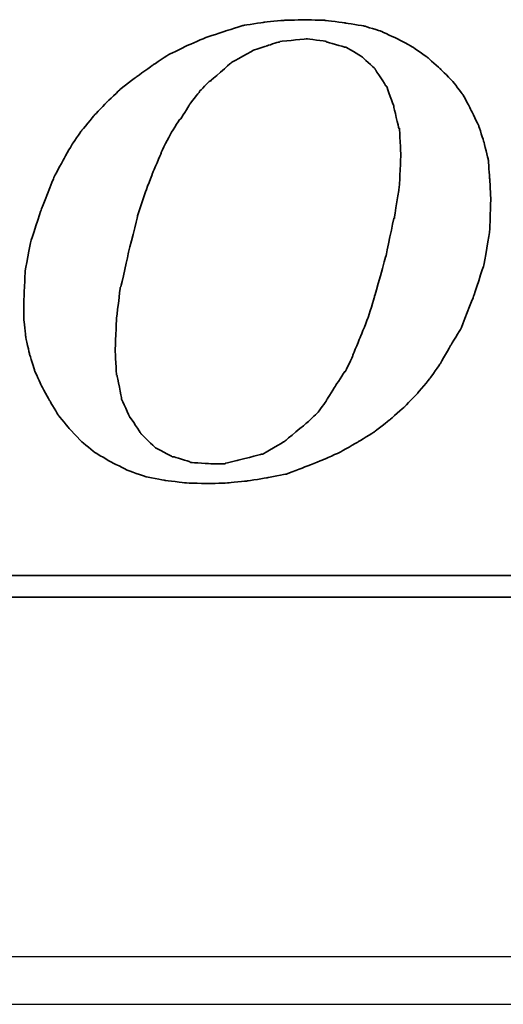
# Model space of a CAD drawing. Header units: millimetres. Extents: x 1805 to 4914, y -1594 to 860.
# Tile 162 of 256: x 2199 to 2204, y -896 to -886. Entities that reach past the tile are written whole.
import ezdxf

# ---------------------------------------------------------------- set-up
doc = ezdxf.new("R2010")
doc.units = ezdxf.units.MM
doc.layers.get('0').update_dxf_attribs({"linetype": 'CONTINUOUS'})
doc.layers.add('DIM', color=4, linetype='CONTINUOUS')
doc.layers.add('layer 1', color=7, linetype='CONTINUOUS')

# ---------------------------------------------------------------- blocks, each defined once
blk = doc.blocks.new('TBI MOTION logo(完整正式版)')
at = {"layer": 'layer 1', "color": 22, "lineweight": 35}
for points, knots in [([(35.79625, -6.98375), (35.79625, -6.98375), (36.23125, -7.43875), (36.23125, -7.43875), (36.23125, -7.43875), (36.23125, -7.43875), (36.75625, -7.87125), (36.75625, -7.87125), (36.75625, -7.87125), (36.75625, -7.87125), (37.33125, -8.20375), (37.33125, -8.20375), (37.33125, -8.20375), (37.33125, -8.20375), (37.95625, -8.51875), (37.95625, -8.51875), (37.95625, -8.51875), (37.95625, -8.51875), (38.62625, -8.75875), (38.62625, -8.75875), (38.62625, -8.75875), (38.62625, -8.75875), (39.37125, -8.90375), (39.37125, -8.90375), (39.37125, -8.90375), (39.37125, -8.90375), (40.14125, -8.99875), (40.14125, -8.99875), (40.14125, -8.99875), (40.14125, -8.99875), (41.02625, -9.02375), (41.02625, -9.02375), (41.02625, -9.02375), (41.02625, -9.02375), (41.74625, -8.99875), (41.74625, -8.99875), (41.74625, -8.99875), (41.74625, -8.99875), (42.46625, -8.92375), (42.46625, -8.92375), (42.46625, -8.92375), (42.46625, -8.92375), (43.21125, -8.80625), (43.21125, -8.80625), (43.21125, -8.80625), (43.21125, -8.80625), (43.93125, -8.66375), (43.93125, -8.66375), (43.93125, -8.66375), (43.93125, -8.66375), (44.62625, -8.39875), (44.62625, -8.39875), (44.62625, -8.39875), (44.62625, -8.39875), (45.29625, -8.13375), (45.29625, -8.13375), (45.29625, -8.13375), (45.29625, -8.13375), (45.94625, -7.84375), (45.94625, -7.84375), (45.94625, -7.84375), (45.94625, -7.84375), (46.61625, -7.46375), (46.61625, -7.46375), (46.61625, -7.46375), (46.61625, -7.46375), (47.24125, -7.07875), (47.24125, -7.07875), (47.24125, -7.07875), (47.24125, -7.07875), (47.81625, -6.62375), (47.81625, -6.62375), (47.81625, -6.62375), (47.81625, -6.62375), (48.36875, -6.14375), (48.36875, -6.14375), (48.36875, -6.14375), (48.36875, -6.14375), (48.84625, -5.64125), (48.84625, -5.64125), (48.84625, -5.64125), (48.84625, -5.64125), (49.32625, -5.06375), (49.32625, -5.06375), (49.32625, -5.06375), (49.32625, -5.06375), (49.71125, -4.51374), (49.71125, -4.51374), (49.71125, -4.51374), (49.71125, -4.51374), (50.09625, -3.83874), (50.09625, -3.83874), (50.09625, -3.83874), (50.09625, -3.83874), (50.48125, -3.21374), (50.48125, -3.21374), (50.48125, -3.21374), (50.48125, -3.21374), (50.96125, -1.99125), (50.96125, -1.99125), (50.96125, -1.99125), (50.96125, -1.99125), (51.34375, -0.81875), (51.34375, -0.81875), (51.34375, -0.81875), (51.34375, -0.81875), (51.56125, 0.45624), (51.56125, 0.45624), (51.56125, 0.45624), (51.56125, 0.45624), (51.60625, 1.67624), (51.60625, 1.67624), (51.60625, 1.67624), (51.60625, 1.67624), (51.56125, 2.44625), (51.56125, 2.44625), (51.56125, 2.44625), (51.56125, 2.44625), (51.51125, 3.14125), (51.51125, 3.14125), (51.51125, 3.14125), (51.51125, 3.14125), (51.34375, 3.81125), (51.34375, 3.81125), (51.34375, 3.81125), (51.34375, 3.81125), (51.15125, 4.41125), (51.15125, 4.41125), (51.15125, 4.41125), (51.15125, 4.41125), (50.86125, 5.01125), (50.86125, 5.01125), (50.86125, 5.01125), (50.86125, 5.01125), (50.55125, 5.58875), (50.55125, 5.58875), (50.55125, 5.58875), (50.55125, 5.58875), (50.16625, 6.09125), (50.16625, 6.09125), (50.16625, 6.09125), (50.16625, 6.09125), (49.71125, 6.54875), (49.71125, 6.54875), (49.71125, 6.54875), (49.71125, 6.54875), (49.23125, 6.98125), (49.23125, 6.98125), (49.23125, 6.98125), (49.23125, 6.98125), (48.67875, 7.36625), (48.67875, 7.36625), (48.67875, 7.36625), (48.67875, 7.36625), (48.10375, 7.67625), (48.10375, 7.67625), (48.10375, 7.67625), (48.10375, 7.67625), (47.48125, 7.96375), (47.48125, 7.96375), (47.48125, 7.96375), (47.48125, 7.96375), (46.85625, 8.15625), (46.85625, 8.15625), (46.85625, 8.15625), (46.85625, 8.15625), (46.13625, 8.27624), (46.13625, 8.27624), (46.13625, 8.27624), (46.13625, 8.27624), (45.39125, 8.37125), (45.39125, 8.37125), (45.39125, 8.37125), (45.39125, 8.37125), (44.62625, 8.39624), (44.62625, 8.39624), (44.62625, 8.39624), (44.62625, 8.39624), (43.83625, 8.37125), (43.83625, 8.37125), (43.83625, 8.37125), (43.83625, 8.37125), (43.09125, 8.30125), (43.09125, 8.30125), (43.09125, 8.30125), (43.09125, 8.30125), (42.32125, 8.18125), (42.32125, 8.18125), (42.32125, 8.18125), (42.32125, 8.18125), (41.62875, 7.96375), (41.62875, 7.96375), (41.62875, 7.96375), (41.62875, 7.96375), (40.90625, 7.72625), (40.90625, 7.72625), (40.90625, 7.72625), (40.90625, 7.72625), (40.23624, 7.43625), (40.23624, 7.43625), (40.23624, 7.43625), (40.23624, 7.43625), (39.54124, 7.10125), (39.54124, 7.10125), (39.54124, 7.10125), (39.54124, 7.10125), (38.91625, 6.69125), (38.91625, 6.69125), (38.91625, 6.69125), (38.91625, 6.69125), (38.31625, 6.26125), (38.31625, 6.26125), (38.31625, 6.26125), (38.31625, 6.26125), (37.69125, 5.78125), (37.69125, 5.78125), (37.69125, 5.78125), (37.69125, 5.78125), (37.18625, 5.30125), (37.18625, 5.30125), (37.18625, 5.30125), (37.18625, 5.30125), (36.70625, 4.79624), (36.70625, 4.79624), (36.70625, 4.79624), (36.70625, 4.79624), (36.23125, 4.22125), (36.23125, 4.22125), (36.23125, 4.22125), (36.23125, 4.22125), (35.87124, 3.69375), (35.87124, 3.69375), (35.87124, 3.69375), (35.87124, 3.69375), (35.53125, 3.09125), (35.53125, 3.09125), (35.53125, 3.09125), (35.53125, 3.09125), (35.19875, 2.47125), (35.19875, 2.47125), (35.19875, 2.47125), (35.19875, 2.47125), (34.71625, 1.24625), (34.71625, 1.24625), (34.71625, 1.24625), (34.71625, 1.24625), (34.33125, 0.06874), (34.33125, 0.06874), (34.33125, 0.06874), (34.33125, 0.06874), (34.11625, -1.07875), (34.11625, -1.07875), (34.11625, -1.07875), (34.11625, -1.07875), (34.07125, -2.15875), (34.07125, -2.15875), (34.07125, -2.15875), (34.07125, -2.15875), (34.07125, -2.85375), (34.07125, -2.85375), (34.07125, -2.85375), (34.07125, -2.85375), (34.14125, -3.50375), (34.14125, -3.50375), (34.14125, -3.50375), (34.14125, -3.50375), (34.28625, -4.17375), (34.28625, -4.17375), (34.28625, -4.17375), (34.28625, -4.17375), (34.47625, -4.77624), (34.47625, -4.77624), (34.47625, -4.77624), (34.47625, -4.77624), (34.71625, -5.32625), (34.71625, -5.32625), (34.71625, -5.32625), (34.71625, -5.32625), (35.05375, -5.92875), (35.05375, -5.92875), (35.05375, -5.92875), (35.05375, -5.92875), (35.36375, -6.45375), (35.36375, -6.45375), (35.36375, -6.45375), (35.36375, -6.45375), (35.79625, -6.98375), (35.79625, -6.98375)], [0, 0, 0, 0, 0.01388889, 0.01388889, 0.01388889, 0.0138889, 0.02777778, 0.02777778, 0.02777778, 0.02777779, 0.04166667, 0.04166667, 0.04166667, 0.04166668, 0.05555556, 0.05555556, 0.05555556, 0.05555557, 0.06944444, 0.06944444, 0.06944444, 0.06944445, 0.08333333, 0.08333333, 0.08333333, 0.08333334, 0.09722222, 0.09722222, 0.09722222, 0.09722223, 0.11111111, 0.11111111, 0.11111111, 0.11111112, 0.125, 0.125, 0.125, 0.12500001, 0.13888889, 0.13888889, 0.13888889, 0.1388889, 0.15277778, 0.15277778, 0.15277778, 0.15277779, 0.16666667, 0.16666667, 0.16666667, 0.16666668, 0.18055556, 0.18055556, 0.18055556, 0.18055557, 0.19444444, 0.19444444, 0.19444444, 0.19444445, 0.20833333, 0.20833333, 0.20833333, 0.20833334, 0.22222222, 0.22222222, 0.22222222, 0.22222223, 0.23611111, 0.23611111, 0.23611111, 0.23611112, 0.25, 0.25, 0.25, 0.25000001, 0.26388889, 0.26388889, 0.26388889, 0.2638889, 0.27777778, 0.27777778, 0.27777778, 0.27777779, 0.29166667, 0.29166667, 0.29166667, 0.29166668, 0.30555556, 0.30555556, 0.30555556, 0.30555557, 0.31944444, 0.31944444, 0.31944444, 0.31944445, 0.33333333, 0.33333333, 0.33333333, 0.33333334, 0.34722222, 0.34722222, 0.34722222, 0.34722223, 0.36111111, 0.36111111, 0.36111111, 0.36111112, 0.375, 0.375, 0.375, 0.37500001, 0.38888889, 0.38888889, 0.38888889, 0.3888889, 0.40277778, 0.40277778, 0.40277778, 0.40277779, 0.41666667, 0.41666667, 0.41666667, 0.41666668, 0.43055556, 0.43055556, 0.43055556, 0.43055557, 0.44444444, 0.44444444, 0.44444444, 0.44444445, 0.45833333, 0.45833333, 0.45833333, 0.45833334, 0.47222222, 0.47222222, 0.47222222, 0.47222223, 0.48611111, 0.48611111, 0.48611111, 0.48611112, 0.5, 0.5, 0.5, 0.50000001, 0.51388889, 0.51388889, 0.51388889, 0.5138889, 0.52777778, 0.52777778, 0.52777778, 0.52777779, 0.54166667, 0.54166667, 0.54166667, 0.54166668, 0.55555556, 0.55555556, 0.55555556, 0.55555557, 0.56944444, 0.56944444, 0.56944444, 0.56944445, 0.58333333, 0.58333333, 0.58333333, 0.58333334, 0.59722222, 0.59722222, 0.59722222, 0.59722223, 0.61111111, 0.61111111, 0.61111111, 0.61111112, 0.625, 0.625, 0.625, 0.62500001, 0.63888889, 0.63888889, 0.63888889, 0.6388889, 0.65277778, 0.65277778, 0.65277778, 0.65277779, 0.66666667, 0.66666667, 0.66666667, 0.66666668, 0.68055556, 0.68055556, 0.68055556, 0.68055557, 0.69444444, 0.69444444, 0.69444444, 0.69444445, 0.70833333, 0.70833333, 0.70833333, 0.70833334, 0.72222222, 0.72222222, 0.72222222, 0.72222223, 0.73611111, 0.73611111, 0.73611111, 0.73611112, 0.75, 0.75, 0.75, 0.75000001, 0.76388889, 0.76388889, 0.76388889, 0.7638889, 0.77777778, 0.77777778, 0.77777778, 0.77777779, 0.79166667, 0.79166667, 0.79166667, 0.79166668, 0.80555556, 0.80555556, 0.80555556, 0.80555557, 0.81944444, 0.81944444, 0.81944444, 0.81944445, 0.83333333, 0.83333333, 0.83333333, 0.83333334, 0.84722222, 0.84722222, 0.84722222, 0.84722223, 0.86111111, 0.86111111, 0.86111111, 0.86111112, 0.875, 0.875, 0.875, 0.87500001, 0.88888889, 0.88888889, 0.88888889, 0.8888889, 0.90277778, 0.90277778, 0.90277778, 0.90277779, 0.91666667, 0.91666667, 0.91666667, 0.91666668, 0.93055556, 0.93055556, 0.93055556, 0.93055557, 0.94444444, 0.94444444, 0.94444444, 0.94444445, 0.95833333, 0.95833333, 0.95833333, 0.95833334, 0.97222222, 0.97222222, 0.97222222, 0.97222223, 0.98611111, 0.98611111, 0.98611111, 0.98611112, 1, 1, 1, 1]), ([(38.33875, 1.03124), (38.33875, 1.03124), (38.62625, 1.89625), (38.62625, 1.89625), (38.62625, 1.89625), (38.62625, 1.89625), (38.91625, 2.66375), (38.91625, 2.66375), (38.91625, 2.66375), (38.91625, 2.66375), (39.22625, 3.38125), (39.22625, 3.38125), (39.22625, 3.38125), (39.22625, 3.38125), (39.22625, 3.40624), (39.22625, 3.40624), (39.22625, 3.40624), (39.22625, 3.40624), (39.56124, 4.07624), (39.56124, 4.07624), (39.56124, 4.07624), (39.56124, 4.07624), (39.92125, 4.65125), (39.92125, 4.65125), (39.92125, 4.65125), (39.92125, 4.65125), (39.94625, 4.65125), (39.94625, 4.65125), (39.94625, 4.65125), (39.94625, 4.65125), (40.28125, 5.17875), (40.28125, 5.17875), (40.28125, 5.17875), (40.28125, 5.17875), (40.28125, 5.20375), (40.28125, 5.20375), (40.28125, 5.20375), (40.28125, 5.20375), (40.66875, 5.68625), (40.66875, 5.68625), (40.66875, 5.68625), (40.66875, 5.68625), (40.66875, 5.70625), (40.66875, 5.70625), (40.66875, 5.70625), (40.66875, 5.70625), (41.05124, 6.09125), (41.05124, 6.09125), (41.05124, 6.09125), (41.05124, 6.09125), (41.07625, 6.09125), (41.07625, 6.09125), (41.07625, 6.09125), (41.07625, 6.09125), (41.84125, 6.76625), (41.84125, 6.76625), (41.84125, 6.76625), (41.84125, 6.76625), (41.86625, 6.78625), (41.86625, 6.78625), (41.86625, 6.78625), (41.86625, 6.78625), (42.73125, 7.26624), (42.73125, 7.26624), (42.73125, 7.26624), (42.73125, 7.26624), (42.75625, 7.26624), (42.75625, 7.26624), (42.75625, 7.26624), (42.75625, 7.26624), (43.18625, 7.41125), (43.18625, 7.41125), (43.18625, 7.41125), (43.18625, 7.41125), (43.64125, 7.55625), (43.64125, 7.55625), (43.64125, 7.55625), (43.64125, 7.55625), (43.66625, 7.55625), (43.66625, 7.55625), (43.66625, 7.55625), (43.66625, 7.55625), (43.69125, 7.58124), (43.69125, 7.58124), (43.69125, 7.58124), (43.69125, 7.58124), (44.19125, 7.62625), (44.19125, 7.62625), (44.19125, 7.62625), (44.19125, 7.62625), (44.67125, 7.67625), (44.67125, 7.67625), (44.67125, 7.67625), (44.67125, 7.67625), (44.69625, 7.67625), (44.69625, 7.67625), (44.69625, 7.67625), (44.69625, 7.67625), (45.41875, 7.58124), (45.41875, 7.58124), (45.41875, 7.58124), (45.41875, 7.58124), (45.44125, 7.55625), (45.44125, 7.55625), (45.44125, 7.55625), (45.44125, 7.55625), (46.11125, 7.36625), (46.11125, 7.36625), (46.11125, 7.36625), (46.11125, 7.36625), (46.13625, 7.36625), (46.13625, 7.36625), (46.13625, 7.36625), (46.13625, 7.36625), (46.15875, 7.36625), (46.15875, 7.36625), (46.15875, 7.36625), (46.15875, 7.36625), (46.73625, 7.02624), (46.73625, 7.02624), (46.73625, 7.02624), (46.73625, 7.02624), (46.76125, 7.00624), (46.76125, 7.00624), (46.76125, 7.00624), (46.76125, 7.00624), (47.24125, 6.57124), (47.24125, 6.57124), (47.24125, 6.57124), (47.24125, 6.57124), (47.26625, 6.54875), (47.26625, 6.54875), (47.26625, 6.54875), (47.26625, 6.54875), (47.26625, 6.52375), (47.26625, 6.52375), (47.26625, 6.52375), (47.26625, 6.52375), (47.67375, 5.89875), (47.67375, 5.89875), (47.67375, 5.89875), (47.67375, 5.89875), (47.69625, 5.89875), (47.69625, 5.89875), (47.69625, 5.89875), (47.69625, 5.89875), (47.69625, 5.87625), (47.69625, 5.87625), (47.69625, 5.87625), (47.69625, 5.87625), (47.96125, 5.15625), (47.96125, 5.15625), (47.96125, 5.15625), (47.96125, 5.15625), (47.96125, 5.13125), (47.96125, 5.13125), (47.96125, 5.13125), (47.96125, 5.13125), (48.15125, 4.31875), (48.15125, 4.31875), (48.15125, 4.31875), (48.15125, 4.31875), (48.17625, 4.31875), (48.17625, 4.31875), (48.17625, 4.31875), (48.17625, 4.31875), (48.17625, 4.29125), (48.17625, 4.29125), (48.17625, 4.29125), (48.17625, 4.29125), (48.22625, 3.33125), (48.22625, 3.33125), (48.22625, 3.33125), (48.22625, 3.33125), (48.22625, 3.30875), (48.22625, 3.30875), (48.22625, 3.30875), (48.22625, 3.30875), (48.17625, 2.20624), (48.17625, 2.20624), (48.17625, 2.20624), (48.17625, 2.20624), (48.17625, 2.18124), (48.17625, 2.18124), (48.17625, 2.18124), (48.17625, 2.18124), (47.98375, 0.93624), (47.98375, 0.93624), (47.98375, 0.93624), (47.98375, 0.93624), (47.96125, 0.93624), (47.96125, 0.93624), (47.96125, 0.93624), (47.96125, 0.93624), (47.67375, -0.45874), (47.67375, -0.45874), (47.67375, -0.45874), (47.67375, -0.45874), (47.24125, -1.99125), (47.24125, -1.99125), (47.24125, -1.99125), (47.24125, -1.99125), (47.24125, -2.01874), (47.24125, -2.01874), (47.24125, -2.01874), (47.24125, -2.01874), (47.00125, -2.78375), (47.00125, -2.78375), (47.00125, -2.78375), (47.00125, -2.78375), (46.71125, -3.50375), (46.71125, -3.50375), (46.71125, -3.50375), (46.71125, -3.50375), (46.42625, -4.19875), (46.42625, -4.19875), (46.42625, -4.19875), (46.42625, -4.19875), (46.42625, -4.22375), (46.42625, -4.22375), (46.42625, -4.22375), (46.42625, -4.22375), (46.13625, -4.82374), (46.13625, -4.82374), (46.13625, -4.82374), (46.13625, -4.82374), (46.11125, -4.82374), (46.11125, -4.82374), (46.11125, -4.82374), (46.11125, -4.82374), (45.77625, -5.35125), (45.77625, -5.35125), (45.77625, -5.35125), (45.77625, -5.35125), (45.44125, -5.87875), (45.44125, -5.87875), (45.44125, -5.87875), (45.44125, -5.87875), (45.44125, -5.90375), (45.44125, -5.90375), (45.44125, -5.90375), (45.44125, -5.90375), (45.10625, -6.35875), (45.10625, -6.35875), (45.10625, -6.35875), (45.10625, -6.35875), (45.08125, -6.38375), (45.08125, -6.38375), (45.08125, -6.38375), (45.08125, -6.38375), (44.69625, -6.74375), (44.69625, -6.74375), (44.69625, -6.74375), (44.69625, -6.74375), (43.88375, -7.41625), (43.88375, -7.41625), (43.88375, -7.41625), (43.88375, -7.41625), (43.85625, -7.43875), (43.85625, -7.43875), (43.85625, -7.43875), (43.85625, -7.43875), (43.04125, -7.91875), (43.04125, -7.91875), (43.04125, -7.91875), (43.04125, -7.91875), (43.01625, -7.91875), (43.01625, -7.91875), (43.01625, -7.91875), (43.01625, -7.91875), (42.99625, -7.91875), (42.99625, -7.91875), (42.99625, -7.91875), (42.99625, -7.91875), (42.08125, -8.15875), (42.08125, -8.15875), (42.08125, -8.15875), (42.08125, -8.15875), (41.65125, -8.25625), (41.65125, -8.25625), (41.65125, -8.25625), (41.65125, -8.25625), (41.62875, -8.27875), (41.62875, -8.27875), (41.62875, -8.27875), (41.62875, -8.27875), (41.60125, -8.27875), (41.60125, -8.27875), (41.60125, -8.27875), (41.60125, -8.27875), (41.12125, -8.27875), (41.12125, -8.27875), (41.12125, -8.27875), (41.12125, -8.27875), (40.35624, -8.23125), (40.35624, -8.23125), (40.35624, -8.23125), (40.35624, -8.23125), (40.33125, -8.23125), (40.33125, -8.23125), (40.33125, -8.23125), (40.33125, -8.23125), (40.30625, -8.20375), (40.30625, -8.20375), (40.30625, -8.20375), (40.30625, -8.20375), (39.68375, -8.01375), (39.68375, -8.01375), (39.68375, -8.01375), (39.68375, -8.01375), (39.66124, -8.01375), (39.66124, -8.01375), (39.66124, -8.01375), (39.66124, -8.01375), (39.63625, -8.01375), (39.63625, -8.01375), (39.63625, -8.01375), (39.63625, -8.01375), (39.01125, -7.67875), (39.01125, -7.67875), (39.01125, -7.67875), (39.01125, -7.67875), (38.98875, -7.65375), (38.98875, -7.65375), (38.98875, -7.65375), (38.98875, -7.65375), (38.48625, -7.17375), (38.48625, -7.17375), (38.48625, -7.17375), (38.48625, -7.17375), (38.45875, -7.14875), (38.45875, -7.14875), (38.45875, -7.14875), (38.45875, -7.14875), (38.45875, -7.12875), (38.45875, -7.12875), (38.45875, -7.12875), (38.45875, -7.12875), (38.07625, -6.54875), (38.07625, -6.54875), (38.07625, -6.54875), (38.07625, -6.54875), (38.05125, -6.54875), (38.05125, -6.54875), (38.05125, -6.54875), (38.05125, -6.54875), (38.05125, -6.52875), (38.05125, -6.52875), (38.05125, -6.52875), (38.05125, -6.52875), (37.74125, -5.85375), (37.74125, -5.85375), (37.74125, -5.85375), (37.74125, -5.85375), (37.74125, -5.82875), (37.74125, -5.82875), (37.74125, -5.82875), (37.74125, -5.82875), (37.57375, -4.96875), (37.57375, -4.96875), (37.57375, -4.96875), (37.57375, -4.96875), (37.54625, -4.94375), (37.54625, -4.94375), (37.54625, -4.94375), (37.54625, -4.94375), (37.50125, -4.03375), (37.50125, -4.03375), (37.50125, -4.03375), (37.50125, -4.03375), (37.50125, -4.00875), (37.50125, -4.00875), (37.50125, -4.00875), (37.50125, -4.00875), (37.54625, -2.85375), (37.54625, -2.85375), (37.54625, -2.85375), (37.54625, -2.85375), (37.69125, -1.65875), (37.69125, -1.65875), (37.69125, -1.65875), (37.69125, -1.65875), (37.71624, -1.63375), (37.71624, -1.63375), (37.71624, -1.63375), (37.71624, -1.63375), (38.00375, -0.33875), (38.00375, -0.33875), (38.00375, -0.33875), (38.00375, -0.33875), (38.33875, 1.00624), (38.33875, 1.00624), (38.33875, 1.00624), (38.33875, 1.00624), (38.33875, 1.03124), (38.33875, 1.03124)], [0, 0, 0, 0, 0.01010101, 0.01010101, 0.01010101, 0.01010102, 0.02020202, 0.02020202, 0.02020202, 0.02020203, 0.03030303, 0.03030303, 0.03030303, 0.03030304, 0.04040404, 0.04040404, 0.04040404, 0.04040405, 0.05050505, 0.05050505, 0.05050505, 0.05050506, 0.06060606, 0.06060606, 0.06060606, 0.06060607, 0.07070707, 0.07070707, 0.07070707, 0.07070708, 0.08080808, 0.08080808, 0.08080808, 0.08080809, 0.09090909, 0.09090909, 0.09090909, 0.0909091, 0.1010101, 0.1010101, 0.1010101, 0.10101011, 0.11111111, 0.11111111, 0.11111111, 0.11111112, 0.12121212, 0.12121212, 0.12121212, 0.12121213, 0.13131313, 0.13131313, 0.13131313, 0.13131314, 0.14141414, 0.14141414, 0.14141414, 0.14141415, 0.15151515, 0.15151515, 0.15151515, 0.15151516, 0.16161616, 0.16161616, 0.16161616, 0.16161617, 0.17171717, 0.17171717, 0.17171717, 0.17171718, 0.18181818, 0.18181818, 0.18181818, 0.18181819, 0.19191919, 0.19191919, 0.19191919, 0.1919192, 0.2020202, 0.2020202, 0.2020202, 0.20202021, 0.21212121, 0.21212121, 0.21212121, 0.21212122, 0.22222222, 0.22222222, 0.22222222, 0.22222223, 0.23232323, 0.23232323, 0.23232323, 0.23232324, 0.24242424, 0.24242424, 0.24242424, 0.24242425, 0.25252525, 0.25252525, 0.25252525, 0.25252526, 0.26262626, 0.26262626, 0.26262626, 0.26262627, 0.27272727, 0.27272727, 0.27272727, 0.27272728, 0.28282828, 0.28282828, 0.28282828, 0.28282829, 0.29292929, 0.29292929, 0.29292929, 0.2929293, 0.3030303, 0.3030303, 0.3030303, 0.30303031, 0.31313131, 0.31313131, 0.31313131, 0.31313132, 0.32323232, 0.32323232, 0.32323232, 0.32323233, 0.33333333, 0.33333333, 0.33333333, 0.33333334, 0.34343434, 0.34343434, 0.34343434, 0.34343435, 0.35353535, 0.35353535, 0.35353535, 0.35353536, 0.36363636, 0.36363636, 0.36363636, 0.36363637, 0.37373737, 0.37373737, 0.37373737, 0.37373738, 0.38383838, 0.38383838, 0.38383838, 0.38383839, 0.39393939, 0.39393939, 0.39393939, 0.3939394, 0.4040404, 0.4040404, 0.4040404, 0.40404041, 0.41414141, 0.41414141, 0.41414141, 0.41414142, 0.42424242, 0.42424242, 0.42424242, 0.42424243, 0.43434343, 0.43434343, 0.43434343, 0.43434344, 0.44444444, 0.44444444, 0.44444444, 0.44444445, 0.45454545, 0.45454545, 0.45454545, 0.45454546, 0.46464646, 0.46464646, 0.46464646, 0.46464647, 0.47474747, 0.47474747, 0.47474747, 0.47474748, 0.48484848, 0.48484848, 0.48484848, 0.48484849, 0.49494949, 0.49494949, 0.49494949, 0.4949495, 0.50505051, 0.50505051, 0.50505051, 0.50505052, 0.51515152, 0.51515152, 0.51515152, 0.51515153, 0.52525253, 0.52525253, 0.52525253, 0.52525254, 0.53535354, 0.53535354, 0.53535354, 0.53535355, 0.54545455, 0.54545455, 0.54545455, 0.54545456, 0.55555556, 0.55555556, 0.55555556, 0.55555557, 0.56565657, 0.56565657, 0.56565657, 0.56565658, 0.57575758, 0.57575758, 0.57575758, 0.57575759, 0.58585859, 0.58585859, 0.58585859, 0.5858586, 0.5959596, 0.5959596, 0.5959596, 0.59595961, 0.60606061, 0.60606061, 0.60606061, 0.60606062, 0.61616162, 0.61616162, 0.61616162, 0.61616163, 0.62626263, 0.62626263, 0.62626263, 0.62626264, 0.63636364, 0.63636364, 0.63636364, 0.63636365, 0.64646465, 0.64646465, 0.64646465, 0.64646466, 0.65656566, 0.65656566, 0.65656566, 0.65656567, 0.66666667, 0.66666667, 0.66666667, 0.66666668, 0.67676768, 0.67676768, 0.67676768, 0.67676769, 0.68686869, 0.68686869, 0.68686869, 0.6868687, 0.6969697, 0.6969697, 0.6969697, 0.69696971, 0.70707071, 0.70707071, 0.70707071, 0.70707072, 0.71717172, 0.71717172, 0.71717172, 0.71717173, 0.72727273, 0.72727273, 0.72727273, 0.72727274, 0.73737374, 0.73737374, 0.73737374, 0.73737375, 0.74747475, 0.74747475, 0.74747475, 0.74747476, 0.75757576, 0.75757576, 0.75757576, 0.75757577, 0.76767677, 0.76767677, 0.76767677, 0.76767678, 0.77777778, 0.77777778, 0.77777778, 0.77777779, 0.78787879, 0.78787879, 0.78787879, 0.7878788, 0.7979798, 0.7979798, 0.7979798, 0.79797981, 0.80808081, 0.80808081, 0.80808081, 0.80808082, 0.81818182, 0.81818182, 0.81818182, 0.81818183, 0.82828283, 0.82828283, 0.82828283, 0.82828284, 0.83838384, 0.83838384, 0.83838384, 0.83838385, 0.84848485, 0.84848485, 0.84848485, 0.84848486, 0.85858586, 0.85858586, 0.85858586, 0.85858587, 0.86868687, 0.86868687, 0.86868687, 0.86868688, 0.87878788, 0.87878788, 0.87878788, 0.87878789, 0.88888889, 0.88888889, 0.88888889, 0.8888889, 0.8989899, 0.8989899, 0.8989899, 0.89898991, 0.90909091, 0.90909091, 0.90909091, 0.90909092, 0.91919192, 0.91919192, 0.91919192, 0.91919193, 0.92929293, 0.92929293, 0.92929293, 0.92929294, 0.93939394, 0.93939394, 0.93939394, 0.93939395, 0.94949495, 0.94949495, 0.94949495, 0.94949496, 0.95959596, 0.95959596, 0.95959596, 0.95959597, 0.96969697, 0.96969697, 0.96969697, 0.96969698, 0.97979798, 0.97979798, 0.97979798, 0.97979799, 0.98989899, 0.98989899, 0.98989899, 0.989899, 1, 1, 1, 1]), ([(75.90875, -9.47875), (75.90875, -9.47875), (75.90875, -12.28625), (75.90875, -12.28625), (75.90875, -12.28625), (75.90875, -12.28625), (75.90875, -12.47875), (75.90875, -12.47875), (75.90875, -12.47875), (75.90875, -12.47875), (75.71625, -12.47875), (75.71625, -12.47875), (75.71625, -12.47875), (75.71625, -12.47875), (-88.32875, -12.47875), (-88.32875, -12.47875), (-88.32875, -12.47875), (-88.32875, -12.47875), (-88.32875, -13.29375), (-88.32875, -13.29375), (-88.32875, -13.29375), (-88.32875, -13.29375), (82.89125, -13.29375), (82.89125, -13.29375), (82.89125, -13.29375), (82.89125, -13.29375), (75.90875, -9.47875), (75.90875, -9.47875)], [0, 0, 0, 0, 0.14285714, 0.14285714, 0.14285714, 0.14285715, 0.28571429, 0.28571429, 0.28571429, 0.2857143, 0.42857143, 0.42857143, 0.42857143, 0.42857144, 0.57142857, 0.57142857, 0.57142857, 0.57142858, 0.71428571, 0.71428571, 0.71428571, 0.71428572, 0.85714286, 0.85714286, 0.85714286, 0.85714287, 1, 1, 1, 1])]:
    blk.add_open_spline(points, degree=3, knots=knots, dxfattribs=at)

msp = doc.modelspace()

# ---------------------------------------------------------------- linework, layer by layer
at = {"linetype": 'Continuous'}
msp.add_line((2760.777, -895.6), (2120.777, -895.6), dxfattribs=at)
msp.add_open_spline([(2760.777, -896.1), (2120.777, -896.1)], degree=1, dxfattribs=at)

# ---------------------------------------------------------------- block references
at = {"layer": 'DIM', "color": 7, "xscale": 0.2802190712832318, "yscale": 0.2802190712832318, "zscale": 0.2802190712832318}
msp.add_blockref('TBI MOTION logo(完整正式版)', (2189.308, -888.092), dxfattribs=at)

doc.saveas('drawing.dxf')
